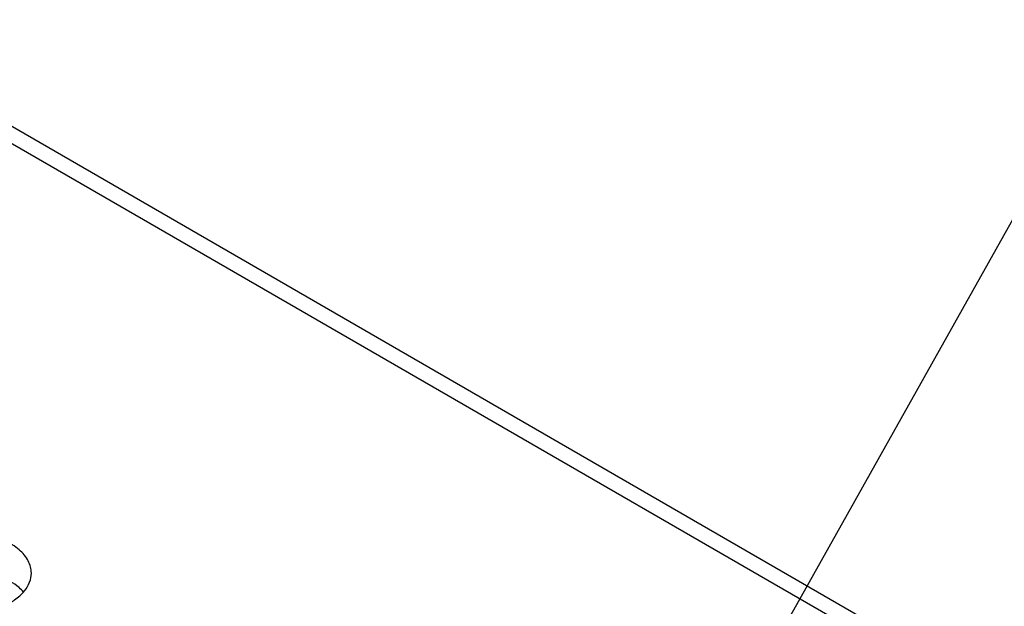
# Model space of a CAD drawing. Header units: inches. Extents: x 0 to 34, y 0 to 22.
# Tile 138 of 155: x 17.991 to 18.33, y 19.921 to 20.124. Entities that reach past the tile are written whole.
import ezdxf

# ---------------------------------------------------------------- set-up
doc = ezdxf.new("R2010")
doc.units = ezdxf.units.IN
doc.header["$LTSCALE"] = 1.87
doc.header["$MEASUREMENT"] = 0
doc.layers.get('0').update_dxf_attribs({"linetype": 'CONTINUOUS'})
doc.layers.add('02___PRT_ALL_AXES', color=7, linetype='CONTINUOUS')
doc.layers.add('DETAIL', color=7, linetype='CONTINUOUS')
doc.styles.get("Standard").update_dxf_attribs({"font": 'txt', "width": 0.8})
doc.dimstyles.get("Standard").update_dxf_attribs({"dimtxt": 0.125, "dimasz": 0.18, "dimexe": 0.18, "dimexo": 0.0625, "dimgap": 0.09, "dimtad": 0, "dimtih": 1, "dimtoh": 1, "dimdec": 3, "dimzin": 4, "dimdsep": 46, "dimtxsty": 'STANDARD', "dimblk": '_FILLED', "dimblk1": '_FILLED', "dimblk2": '_FILLED', "dimcen": 0.09, "dimadec": 0, "dimazin": 0, "dimtol": 1, "dimtp": 0.01, "dimtm": 0.01, "dimtfac": 1, "dimtdec": 3, "dimtofl": 0, "dimtmove": 0, "dimatfit": 3, "dimldrblk": '_FILLED', "dimfxl": 1, "dimtolj": 1, "dimtzin": 4, "dimarcsym": 0})

# ---------------------------------------------------------------- blocks, each defined once
blk = doc.blocks.new('_FILLED')
at = {"color": 0, "linetype": 'BYBLOCK'}
blk.add_solid([(0, 0), (-1, 0.1736), (-1, -0.1736)], dxfattribs=at)

msp = doc.modelspace()

# ---------------------------------------------------------------- linework, layer by layer
at = {"color": 3, "linetype": 'CONTINUOUS'}
for p, q in [((16.69515, 20.82736), (19.04274, 19.47189)), ((16.70398, 20.82824), (19.05157, 19.47276))]:
    msp.add_line(p, q, dxfattribs=at)
at = {"layer": '02___PRT_ALL_AXES', "color": 3, "linetype": 'CONTINUOUS'}
for points, knots in [([(17.99461, 19.93283), (17.99461, 19.93355), (17.99442, 19.935), (17.99327, 19.93792), (17.99035, 19.94128), (17.98533, 19.94433), (17.97906, 19.94643), (17.97203, 19.94741), (17.96481, 19.94722), (17.95798, 19.94585), (17.95378, 19.94412), (17.95193, 19.94305)], [0, 0, 0, 0, 0.042883, 0.087524, 0.186914, 0.304219, 0.43794, 0.582356, 0.729558, 0.871282, 1, 1, 1, 1]), ([(17.99227, 19.92674), (17.99299, 19.92764), (17.99417, 19.92955), (17.99461, 19.93178), (17.99461, 19.93283)], [0, 0, 0, 0, 0.520681, 1, 1, 1, 1]), ([(17.98729, 19.92264), (17.98779, 19.92293), (17.98962, 19.92407), (17.99128, 19.92551), (17.99227, 19.92674)], [0, 0, 0, 0, 0.268123, 1, 1, 1, 1])]:
    msp.add_open_spline(points, degree=3, knots=knots, dxfattribs=at)
at = {"layer": '02___PRT_ALL_AXES', "color": 7, "linetype": 'CONTINUOUS'}
msp.add_open_spline([(17.99193, 19.92629), (17.99145, 19.92683), (17.98914, 19.92909), (17.98625, 19.93067), (17.98395, 19.9316)], degree=3, knots=[0, 0, 0, 0, 0.226307, 1, 1, 1, 1], dxfattribs=at)

# ---------------------------------------------------------------- leaders
at = {"layer": 'DETAIL', "color": 2, "linetype": 'CONTINUOUS'}
msp.add_leader([(18.10875, 19.65482), (18.56969, 20.47613), (18.74969, 20.47613)], dimstyle='STANDARD', override={"dimtad": 0, "dimldrblk": 'DOT'}, dxfattribs=at)

doc.saveas('drawing.dxf')
